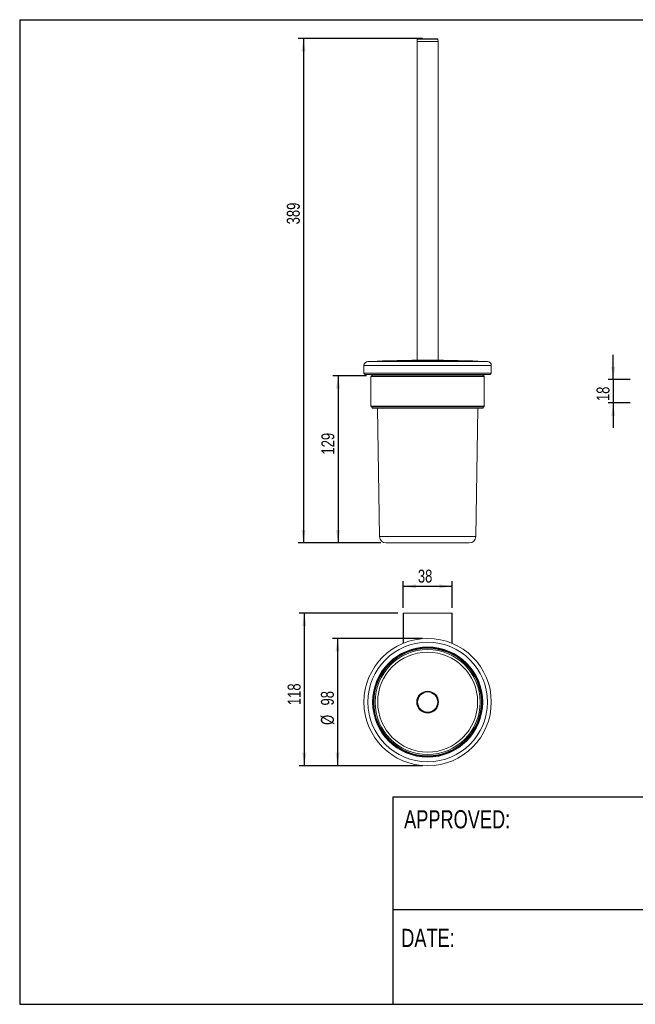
# Model space of a CAD drawing. Header units: millimetres. Extents: x 10 to 293, y 9 to 199.
# Tile 1 of 2: x 10 to 129, y 9 to 199. Entities that reach past the tile are written whole.
import ezdxf

# ---------------------------------------------------------------- set-up
doc = ezdxf.new("R2010")
doc.units = ezdxf.units.MM
doc.layers.add('注释', color=7, linetype='Continuous')
doc.styles.add('SLDTEXTSTYLE0', font='TXT', dxfattribs={"width": 0.75})
doc.dimstyles.new('SLDDIMSTYLE0', dxfattribs={"dimtxt": 2.5, "dimasz": 2.5, "dimexe": 0, "dimexo": 0.0625, "dimtad": 1, "dimdec": 0, "dimlfac": 4, "dimrnd": 1e-09, "dimzin": 12, "dimdsep": 46, "dimtxsty": 'SLDTEXTSTYLE0', "dimsah": 1, "dimcen": 0.09, "dimadec": 0, "dimazin": 3, "dimtfac": 1, "dimtdec": 0, "dimtofl": 0, "dimtmove": 0, "dimatfit": 3, "dimfxl": 0, "dimfrac": 2, "dimtolj": 1, "dimtzin": 12, "dimarcsym": 0})
doc.dimstyles.new('SLDDIMSTYLE1', dxfattribs={"dimtxt": 2.5, "dimasz": 2.5, "dimexe": 0, "dimexo": 0.0625, "dimtad": 1, "dimdec": 3, "dimlfac": 4, "dimrnd": 1e-09, "dimzin": 12, "dimdsep": 46, "dimtxsty": 'SLDTEXTSTYLE0', "dimsah": 1, "dimcen": 0.09, "dimadec": 0, "dimazin": 3, "dimtfac": 1, "dimtdec": 3, "dimtofl": 0, "dimtmove": 0, "dimatfit": 3, "dimfxl": 0, "dimfrac": 2, "dimtolj": 1, "dimtzin": 12, "dimarcsym": 0})
doc.dimstyles.new('SLDDIMSTYLE2', dxfattribs={"dimtxt": 2.5, "dimasz": 2.5, "dimexe": 0, "dimexo": 0.0625, "dimtad": 1, "dimdec": 3, "dimlfac": 4, "dimrnd": 1e-09, "dimzin": 12, "dimdsep": 46, "dimtxsty": 'SLDTEXTSTYLE0', "dimsah": 1, "dimcen": 0.09, "dimadec": 0, "dimazin": 3, "dimtfac": 1, "dimtdec": 3, "dimtmove": 0, "dimatfit": 0, "dimfxl": 0, "dimfrac": 2, "dimtolj": 1, "dimtzin": 12, "dimarcsym": 0})

# ---------------------------------------------------------------- blocks, each defined once
blk = doc.blocks.new('_D')
at = {"layer": '注释', "color": 7}
for p, q in [((87.87, 195.47), (63.91, 195.47)), ((64.91, 195.47), (64.91, 98.17)), ((79.85, 98.17), (63.91, 98.17))]:
    blk.add_line(p, q, dxfattribs=at)
for points in [[(64.91, 195.47), (64.53, 192.97), (65.3, 192.97)], [(64.91, 98.17), (65.3, 100.67), (64.53, 100.67)]]:
    blk.add_solid(points, dxfattribs=at)
at = {"layer": '注释', "color": 7, "insert": (61.69, 159.64), "char_height": 2.5, "attachment_point": 1, "rotation": 90, "style": 'SLDTEXTSTYLE0'}
blk.add_mtext('389', dxfattribs=at)
blk = doc.blocks.new('_D_1')
at = {"layer": '注释', "color": 7}
for p, q in [((77.06, 130.42), (70.58, 130.42)), ((71.58, 130.42), (71.58, 98.17)), ((79.85, 98.17), (70.58, 98.17))]:
    blk.add_line(p, q, dxfattribs=at)
for points in [[(71.58, 130.42), (71.19, 127.92), (71.96, 127.92)], [(71.58, 98.17), (71.96, 100.67), (71.19, 100.67)]]:
    blk.add_solid(points, dxfattribs=at)
at = {"layer": '注释', "color": 7, "insert": (68.36, 115.22), "char_height": 2.5, "attachment_point": 1, "rotation": 90, "style": 'SLDTEXTSTYLE0'}
blk.add_mtext('129', dxfattribs=at)
blk = doc.blocks.new('_D_2')
at = {"layer": '注释', "color": 7}
for p, q in [((124.7, 129.67), (124.7, 134.47)), ((127.95, 129.67), (123.7, 129.67)), ((124.7, 129.67), (124.7, 125.17)), ((127.95, 125.17), (123.7, 125.17)), ((124.7, 125.17), (124.7, 120.36))]:
    blk.add_line(p, q, dxfattribs=at)
for points in [[(124.7, 129.67), (125.08, 132.17), (124.31, 132.17)], [(124.7, 125.17), (124.31, 122.67), (125.08, 122.67)]]:
    blk.add_solid(points, dxfattribs=at)
at = {"layer": '注释', "color": 7, "insert": (121.47, 125.54), "char_height": 2.5, "attachment_point": 1, "rotation": 90, "style": 'SLDTEXTSTYLE0'}
blk.add_mtext('18', dxfattribs=at)
blk = doc.blocks.new('_D_4')
at = {"layer": '注释', "color": 7}
for p, q in [((83.12, 84.64), (64.07, 84.64)), ((65.07, 84.64), (65.07, 55.17)), ((87.87, 55.17), (64.07, 55.17))]:
    blk.add_line(p, q, dxfattribs=at)
for points in [[(65.07, 84.64), (64.69, 82.14), (65.46, 82.14)], [(65.07, 55.17), (65.46, 57.67), (64.69, 57.67)]]:
    blk.add_solid(points, dxfattribs=at)
at = {"layer": '注释', "color": 7, "insert": (61.85, 66.87), "char_height": 2.5, "attachment_point": 1, "rotation": 90, "style": 'SLDTEXTSTYLE0'}
blk.add_mtext('118', dxfattribs=at)
blk = doc.blocks.new('_D_5')
at = {"layer": '注释', "color": 7}
for p, q in [((84.12, 85.64), (84.12, 90.79)), ((84.12, 89.79), (93.62, 89.79)), ((93.62, 85.64), (93.62, 90.79))]:
    blk.add_line(p, q, dxfattribs=at)
for points in [[(84.12, 89.79), (86.62, 89.4), (86.62, 90.17)], [(93.62, 89.79), (91.12, 90.17), (91.12, 89.4)]]:
    blk.add_solid(points, dxfattribs=at)
at = {"layer": '注释', "color": 7, "insert": (86.99, 93.01), "char_height": 2.5, "attachment_point": 1, "style": 'SLDTEXTSTYLE0'}
blk.add_mtext('38', dxfattribs=at)
blk = doc.blocks.new('_D_6')
at = {"layer": '注释', "color": 7}
for p, q in [((87.87, 79.74), (70.49, 79.74)), ((71.49, 79.74), (71.49, 55.17)), ((87.87, 55.17), (70.49, 55.17))]:
    blk.add_line(p, q, dxfattribs=at)
for points in [[(71.49, 79.74), (71.11, 77.24), (71.87, 77.24)], [(71.49, 55.17), (71.87, 57.67), (71.11, 57.67)]]:
    blk.add_solid(points, dxfattribs=at)
at = {"layer": '注释', "color": 7, "char_height": 2.5, "attachment_point": 1, "rotation": 90, "style": 'SLDTEXTSTYLE0'}
for s, insert in [('98', (68.27, 66.79)), ('%%c', (68.27, 63.04))]:
    blk.add_mtext(s, dxfattribs=dict(at, insert=insert))

msp = doc.modelspace()

# ---------------------------------------------------------------- linework, layer by layer
at = {"color": 7, "linetype": 'Continuous', "lineweight": 15}
for p, q in [((86.87963, 195.37103), (86.87171, 194.91777)), ((86.87171, 194.91777), (86.87171, 133.41777)), ((90.87171, 194.91777), (86.87171, 194.91777)), ((88.87171, 194.91777), (86.87171, 194.91777)), ((90.87171, 194.91777), (88.87171, 194.91777)), ((90.87171, 194.91777), (90.8638, 195.37103)), ((90.87171, 133.41777), (90.87171, 194.91777)), ((77.33439, 133.16587), (84.7532, 133.16587)), ((84.7532, 133.16587), (100.40904, 133.16587)), ((90.97171, 133.41777), (86.77171, 133.41777)), ((76.58439, 132.41587), (76.58439, 130.91587)), ((101.15904, 130.91587), (101.15904, 132.41587)), ((76.83439, 130.66587), (84.57471, 130.66587)), ((77.93421, 130.29087), (77.93421, 124.54087)), ((78.05921, 130.41587), (88.87171, 130.41587)), ((78.18421, 130.66587), (78.18421, 130.41587)), ((84.57471, 130.66587), (100.90904, 130.66587)), ((88.87171, 130.41587), (99.68421, 130.41587)), ((99.55921, 130.41587), (99.55921, 130.66587)), ((99.80921, 124.54087), (99.80921, 130.29087)), ((88.87171, 124.41587), (78.05921, 124.41587)), ((78.18421, 124.41587), (78.18421, 124.16587)), ((78.18421, 124.16587), (78.30044, 124.16587)), ((78.30044, 124.16587), (99.55921, 124.16587)), ((79.16852, 124.16587), (79.60092, 99.39406)), ((99.68421, 124.41587), (88.87171, 124.41587)), ((98.14251, 99.39406), (98.5749, 124.16587)), ((99.55921, 124.16587), (99.55921, 124.41587)), ((80.85073, 98.16587), (86.00844, 98.16587)), ((86.00844, 98.16587), (96.8927, 98.16587)), ((84.12171, 78.78598), (84.12171, 84.64141)), ((84.12171, 84.64141), (84.19671, 84.64141)), ((84.19671, 84.64141), (93.54671, 84.64141)), ((93.54671, 84.64141), (93.62171, 84.64141)), ((93.62171, 84.64141), (93.62171, 78.78598))]:
    msp.add_line(p, q, dxfattribs=at)
at = {"color": 1, "linetype": 'Continuous', "lineweight": 15}
for p, q in [((88.87171, 195.37103), (86.87963, 195.37103)), ((88.87171, 195.42009), (86.92717, 195.42009)), ((90.81626, 195.42009), (88.87171, 195.42009)), ((90.8638, 195.37103), (88.87171, 195.37103)), ((98.516, 133.2405), (79.22743, 133.2405)), ((90.97276, 133.41777), (86.77066, 133.41777)), ((76.58439, 132.41587), (84.48547, 132.41587)), ((84.48547, 132.41587), (101.15904, 132.41587)), ((76.58439, 130.91587), (84.48547, 130.91587)), ((88.87171, 130.29087), (77.93421, 130.29087)), ((84.48547, 130.91587), (101.15904, 130.91587)), ((99.80921, 130.29087), (88.87171, 130.29087)), ((77.93421, 124.54087), (88.87171, 124.54087)), ((88.87171, 124.54087), (99.80921, 124.54087)), ((79.60092, 99.39406), (85.56229, 99.39406)), ((85.56229, 99.39406), (98.14251, 99.39406)), ((84.19671, 84.64141), (84.19671, 78.81713)), ((93.54671, 78.81713), (93.54671, 84.64141))]:
    msp.add_line(p, q, dxfattribs=at)
at = {"color": 7, "linetype": 'Continuous', "lineweight": 15}
for radius in [12.28732, 11.53732, 10.625, 10.5, 10.375, 10.125, 9.64429, 2.10105, 2, 1.99209, 1.94455]:
    msp.add_circle((88.87171, 67.45391), radius, dxfattribs=at)
for centre, radius, start, end in [((86.92962, 195.37015), 0.05, 92.809182, 179), ((88.87171, 155.79111), 39.67666, 87.190818, 92.809182), ((90.81381, 195.37015), 0.05, 1, 87.190818), ((77.33439, 132.41587), 0.75, 90, 180), ((79.24671, 132.74088), 0.5, 92.2108567, 121.7893016), ((88.87171, -116.5734), 250, 90.481531, 92.2108567), ((88.87171, -116.5734), 250, 87.7891433, 89.518469), ((98.49671, 132.74088), 0.5, 58.2106984, 87.7891433), ((100.40904, 132.41587), 0.75, 0, 90), ((76.83439, 130.91587), 0.25, 180, 270), ((78.05921, 130.29087), 0.125, 90, 180), ((99.68421, 130.29087), 0.125, 0, 90), ((100.90904, 130.91587), 0.25, 270, 0), ((78.05921, 124.54087), 0.125, 180, 270), ((99.68421, 124.54087), 0.125, 270, 0), ((80.85073, 99.41587), 1.25, 181, 270), ((96.8927, 99.41587), 1.25, 270, 359)]:
    msp.add_arc(centre, radius, start, end, dxfattribs=at)
at = {"layer": '注释'}
for p, q in [((10.13129, 199.13135), (287.13129, 199.13135)), ((10.13129, 199.13135), (10.13129, 9.13135)), ((132.13129, 49.13135), (82.13129, 49.13135)), ((82.13129, 49.13135), (82.13129, 9.13135)), ((132.13129, 27.33135), (82.13129, 27.33135)), ((10.13129, 9.13135), (287.13129, 9.13135))]:
    msp.add_line(p, q, dxfattribs=at)

# ---------------------------------------------------------------- texts
at = {"layer": '注释', "char_height": 3.5, "attachment_point": 1, "style": 'SLDTEXTSTYLE0'}
for s, insert in [('APPROVED:', (84.3235, 46.58549)), ('DATE:', (83.77529, 23.69782))]:
    msp.add_mtext(s, dxfattribs=dict(at, insert=insert))

# ---------------------------------------------------------------- dimensions: what is measured, and where the dimension line sits
at = {"layer": '注释', "color": 7}
for base, p1, p2, dimstyle, picture, middle in [((64.91179, 98.16587), (88.87171, 195.46777), (80.85073, 98.16587), 'SLDDIMSTYLE0', '_D', (64.91179, 162.3217)), ((124.6952, 125.16587), (128.95324, 129.66587), (128.95324, 125.16587), 'SLDDIMSTYLE2', '_D_2', (124.6952, 127.32225)), ((71.57885, 98.16587), (78.05921, 130.41587), (80.85073, 98.16587), 'SLDDIMSTYLE1', '_D_1', (71.57885, 117.89943)), ((65.07283, 55.16659), (84.12171, 84.64141), (88.87171, 55.16659), 'SLDDIMSTYLE0', '_D_4', (65.07283, 69.54661))]:
    dim = msp.add_linear_dim(base=base, p1=p1, p2=p2, angle=90, dimstyle=dimstyle, dxfattribs=at)
    dim.commit()
    dim.dimension.update_dxf_attribs({"geometry": picture, "text_midpoint": middle, "dimtype": 160})
dim = msp.add_linear_dim(base=(93.62171, 89.78929), p1=(84.12171, 84.64141), p2=(93.62171, 84.64141), dimstyle='SLDDIMSTYLE1', dxfattribs=at)
dim.commit()
dim.dimension.update_dxf_attribs({"geometry": '_D_5', "text_midpoint": (88.77854, 89.78929), "dimtype": 160})
dim = msp.add_linear_dim(base=(71.49035, 55.16659), p1=(88.87171, 79.74123), p2=(88.87171, 55.16659), angle=90, text='%%c<>', dimstyle='SLDDIMSTYLE0', dxfattribs=at)
dim.commit()
dim.dimension.update_dxf_attribs({"geometry": '_D_6', "text_midpoint": (71.49035, 66.69668), "dimtype": 160})

doc.saveas('drawing.dxf')
